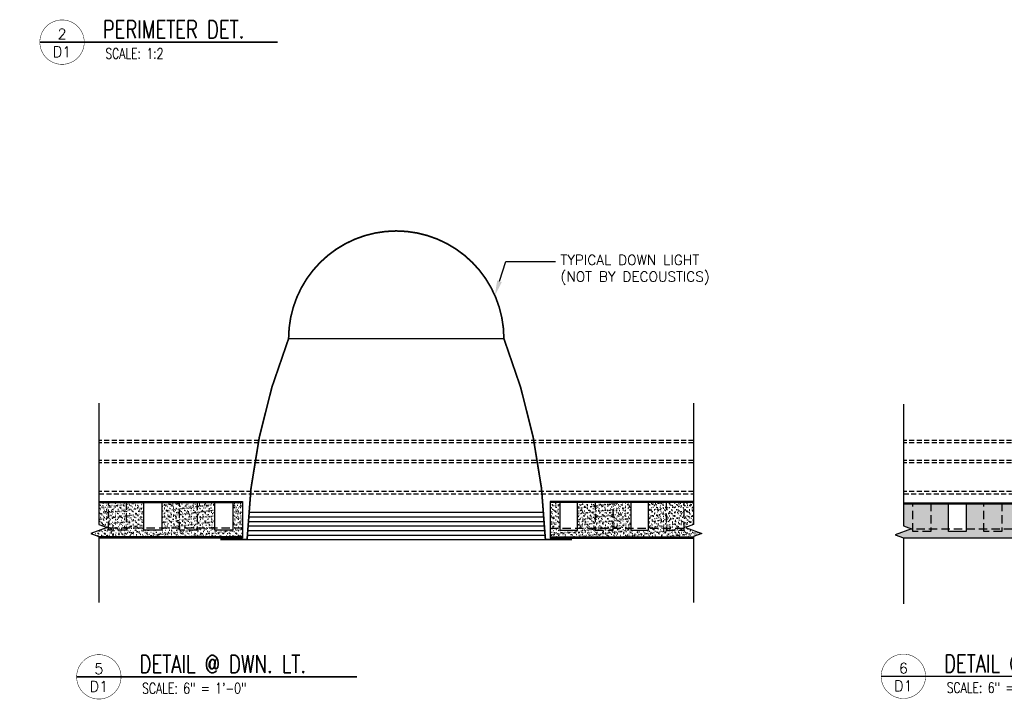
# Model space of a CAD drawing. Header units: millimetres. Extents: x 0 to 4899, y -1170 to 2118.
# Tile 10 of 18: x 890 to 1334, y 471 to 778. Entities that reach past the tile are written whole.
import ezdxf
from ezdxf import colors
from ezdxf.entities.mleader import LeaderData, LeaderLine
from ezdxf.enums import TextEntityAlignment as Align
from ezdxf.math import Vec2, Vec3

# ---------------------------------------------------------------- set-up
doc = ezdxf.new("R2010")
doc.units = ezdxf.units.MM
doc.header["$LTSCALE"] = 15
doc.header["$MEASUREMENT"] = 0
doc.set_wipeout_variables(frame=1)
doc.linetypes.add('HIDDEN', pattern=[0.375, 0.25, -0.125])
for name, color, linetype in [('1-DIM', 4, 'Continuous'), ('1-FIXTURES', 1, 'Continuous'), ('1-MOUNT', 155, 'Continuous'), ('1-PANEL', 6, 'Continuous'), ('1-TEXT', 2, 'Continuous'), ('1-TITLE', 4, 'Continuous')]:
    doc.layers.add(name, color=color, linetype=linetype)
doc.styles.add('TEXT', font='romans.shx')
pattern_1 = [(37.5, (-2194.7028, 2021.4015), (-0.06299336, 1.9268238), [0, -1.52, 0, -1.7, 0, -1.625]), (7.5, (-2194.7028, 2021.4015), (1.7697767, 2.822146), [0, -0.82, 0, -1.37, 0, -0.525]), (327.5, (-2195.9328, 2021.4015), (3.11414186, 0.00565905), [0, -0.5, 0, -1.8, 0, -2.35]), (317.5, (-2195.9328, 2021.4015), (3.0061266, 0.8776756), [0, -0.25, 0, -1.18, 0, -1.35])]

# ---------------------------------------------------------------- blocks, each defined once
blk = doc.blocks.new('*U155')
at = {"layer": '1-TEXT', "color": 2, "style": 'TEXT'}
blk.add_attdef('VIEWNAME', (0.89, 0.061), '', height=0.25, dxfattribs=at)
at = {"layer": '1-TEXT', "style": 'TEXT'}
for tag, p in [('NOTE1', (0.926, -0.281)), ('NOTE2', (0.926, -0.463)), ('NOTE3', (0.926, -0.655)), ('NOTE4', (0.926, -0.832))]:
    blk.add_attdef(tag, p, '', height=0.125, dxfattribs=at)
blk.add_wipeout([(0.314, 0.314), (0.236, 0.304), (0.163, 0.275), (0.099, 0.229), (0.049, 0.168), (0.015, 0.097), (0.001, 0.02), (0.006, -0.059), (0.03, -0.134), (0.072, -0.2), (0.13, -0.254), (0.199, -0.292), (0.275, -0.312), (0.354, -0.312), (0.43, -0.292), (0.499, -0.254), (0.556, -0.2), (0.599, -0.134), (0.623, -0.059), (0.628, 0.02), (0.613, 0.097), (0.58, 0.168), (0.529, 0.229), (0.466, 0.275), (0.392, 0.304)])
at = {"layer": '1-TITLE', "const_width": 0.00651}
blk.add_lwpolyline([(0, 0, 1), (0.628, 0, 0.414214), (0.314, 0.314, 0.414214), (0, 0, 2.926408)], format="xyb", dxfattribs=at)
at = {"layer": '1-TITLE', "const_width": 0.02}
blk.add_lwpolyline([(0, 0), (3.964, 0)], dxfattribs=at)
at = {"layer": '1-TEXT', "style": 'TEXT'}
for tag, p in [('DETAIL#', (0.301, 0.094)), ('SHEET#', (0.306, -0.207))]:
    blk.add_attdef(tag, text='', height=0.125, dxfattribs=at).set_placement(p, align=Align.CENTER)
blk = doc.blocks.new('*U156')
at = {"layer": '1-TEXT', "color": 2, "style": 'TEXT'}
blk.add_attdef('VIEWNAME', (0.89, 0.061), '', height=0.25, dxfattribs=at)
at = {"layer": '1-TEXT', "style": 'TEXT'}
for tag, p in [('NOTE1', (0.926, -0.281)), ('NOTE2', (0.926, -0.463)), ('NOTE3', (0.926, -0.655)), ('NOTE4', (0.926, -0.832))]:
    blk.add_attdef(tag, p, '', height=0.125, dxfattribs=at)
blk.add_wipeout([(0.314, 0.314), (0.236, 0.304), (0.163, 0.275), (0.099, 0.229), (0.049, 0.168), (0.015, 0.097), (0.001, 0.02), (0.006, -0.059), (0.03, -0.134), (0.072, -0.2), (0.13, -0.254), (0.199, -0.292), (0.275, -0.312), (0.354, -0.312), (0.43, -0.292), (0.499, -0.254), (0.556, -0.2), (0.599, -0.134), (0.623, -0.059), (0.628, 0.02), (0.613, 0.097), (0.58, 0.168), (0.529, 0.229), (0.466, 0.275), (0.392, 0.304)])
at = {"layer": '1-TITLE', "const_width": 0.00651}
blk.add_lwpolyline([(0, 0, 1), (0.628, 0, 0.414214), (0.314, 0.314, 0.414214), (0, 0, 2.926408)], format="xyb", dxfattribs=at)
at = {"layer": '1-TITLE', "const_width": 0.02}
blk.add_lwpolyline([(0, 0), (4.192, 0)], dxfattribs=at)
at = {"layer": '1-TEXT', "style": 'TEXT'}
for tag, p in [('DETAIL#', (0.301, 0.094)), ('SHEET#', (0.306, -0.207))]:
    blk.add_attdef(tag, text='', height=0.125, dxfattribs=at).set_placement(p, align=Align.CENTER)
blk = doc.blocks.new('*U157')
at = {"layer": '1-TEXT', "color": 2, "style": 'TEXT'}
blk.add_attdef('VIEWNAME', (0.89, 0.061), '', height=0.25, dxfattribs=at)
at = {"layer": '1-TEXT', "style": 'TEXT'}
for tag, p in [('NOTE1', (0.926, -0.281)), ('NOTE2', (0.926, -0.463)), ('NOTE3', (0.926, -0.655)), ('NOTE4', (0.926, -0.832))]:
    blk.add_attdef(tag, p, '', height=0.125, dxfattribs=at)
blk.add_wipeout([(0.314, 0.314), (0.236, 0.304), (0.163, 0.275), (0.099, 0.229), (0.049, 0.168), (0.015, 0.097), (0.001, 0.02), (0.006, -0.059), (0.03, -0.134), (0.072, -0.2), (0.13, -0.254), (0.199, -0.292), (0.275, -0.312), (0.354, -0.312), (0.43, -0.292), (0.499, -0.254), (0.556, -0.2), (0.599, -0.134), (0.623, -0.059), (0.628, 0.02), (0.613, 0.097), (0.58, 0.168), (0.529, 0.229), (0.466, 0.275), (0.392, 0.304)])
at = {"layer": '1-TITLE', "const_width": 0.00651}
blk.add_lwpolyline([(0, 0, 1), (0.628, 0, 0.414214), (0.314, 0.314, 0.414214), (0, 0, 2.926408)], format="xyb", dxfattribs=at)
at = {"layer": '1-TITLE', "const_width": 0.02}
blk.add_lwpolyline([(0, 0), (3.365, 0)], dxfattribs=at)
at = {"layer": '1-TEXT', "style": 'TEXT'}
for tag, p in [('DETAIL#', (0.301, 0.094)), ('SHEET#', (0.306, -0.207))]:
    blk.add_attdef(tag, text='', height=0.125, dxfattribs=at).set_placement(p, align=Align.CENTER)

msp = doc.modelspace()

# ---------------------------------------------------------------- hatches: boundary and pattern name
at = {"layer": '1-PANEL'}
h = msp.add_hatch(dxfattribs=at)
h.set_pattern_fill('AR-SAND', color=8)
h.set_pattern_definition(pattern_1)
h.paths.add_polyline_path([(954.03, 560.11), (978.03, 560.11), (978.03, 547.61), (986.03, 547.61), (986.03, 560.11), (990.36, 560.11), (990.36, 544.61), (925.73, 544.61), (925.73, 544.83), (922.05, 546.17), (929.41, 548.85), (925.73, 550.19), (925.73, 560.11), (946.03, 560.11), (946.03, 547.61), (954.03, 547.61)])
h = msp.add_hatch(dxfattribs=at)
h.set_pattern_fill('AR-SAND', color=8)
h.set_pattern_definition(pattern_1)
h.paths.add_polyline_path([(1165.35, 560.11), (1141.35, 560.11), (1141.35, 547.61), (1133.35, 547.61), (1133.35, 560.11), (1129.02, 560.11), (1129.02, 544.61), (1193.66, 544.61), (1193.66, 544.83), (1197.34, 546.17), (1189.98, 548.85), (1193.66, 550.19), (1193.66, 560.11), (1173.35, 560.11), (1173.35, 547.61), (1165.35, 547.61)])
h = msp.add_hatch(dxfattribs=at)
h.set_pattern_fill('AR-SAND', color=8)
h.set_pattern_definition([(37.5, (-2149.1119, 2021.4015), (-0.06299336, 1.9268238), [0, -1.52, 0, -1.7, 0, -1.625]), (7.5, (-2149.1119, 2021.4015), (1.7697767, 2.822146), [0, -0.82, 0, -1.37, 0, -0.525]), (327.5, (-2150.3419, 2021.4015), (3.11414186, 0.00565905), [0, -0.5, 0, -1.8, 0, -2.35]), (317.5, (-2150.3419, 2021.4015), (3.0061266, 0.8776756), [0, -0.25, 0, -1.18, 0, -1.35])])
h.paths.add_polyline_path([(1348.45, 560.03), (1372.45, 560.03), (1372.45, 547.03), (1380.45, 547.03), (1380.45, 560.03), (1387.79, 560.03), (1387.79, 544.03), (1288.14, 544.03), (1288.14, 544.25), (1284.46, 545.59), (1291.82, 548.27), (1288.14, 549.61), (1288.14, 560.03), (1308.45, 560.03), (1308.45, 547.03), (1316.45, 547.03), (1316.45, 560.03), (1340.45, 560.03), (1340.45, 547.03), (1348.45, 547.03)])

# ---------------------------------------------------------------- linework, layer by layer
at = {"layer": '1-DIM'}
for points in [[(925.73, 604.93), (925.73, 550.19), (929.41, 548.85), (922.05, 546.17), (925.73, 544.83), (925.73, 515.08)], [(1193.66, 604.93), (1193.66, 550.19), (1189.98, 548.85), (1197.34, 546.17), (1193.66, 544.83), (1193.66, 515.08)], [(1288.14, 604.35), (1288.14, 549.61), (1291.82, 548.27), (1284.46, 545.59), (1288.14, 544.25), (1288.14, 514.5)]]:
    msp.add_lwpolyline(points, dxfattribs=at)
at = {"layer": '1-FIXTURES'}
for p, q in [((1011.2, 633.94), (1108.18, 633.94)), ((993.19, 555.74), (1126.19, 555.74)), ((992.9, 551.63), (1126.49, 551.63)), ((993.04, 553.69), (1126.35, 553.69)), ((992.67, 547.52), (1126.72, 547.52)), ((992.78, 549.57), (1126.61, 549.57)), ((992.5, 543.41), (1126.89, 543.41)), ((992.57, 545.46), (1126.81, 545.46))]:
    msp.add_line(p, q, dxfattribs=at)
at = {"layer": '1-FIXTURES', "const_width": 0.756}
msp.add_lwpolyline([(980.5, 543.41), (992.5, 543.41, -0.085103), (1011.2, 633.94, -1), (1108.18, 633.94, -0.085103), (1126.89, 543.41), (1138.89, 543.41)], format="xyb", dxfattribs=at)
at = {"layer": '1-MOUNT', "linetype": 'HIDDEN', "ltscale": 0.6}
for p, q in [((1193.66, 588.01), (925.73, 588.01)), ((1193.66, 586.99), (925.73, 586.99)), ((1556.26, 588.01), (1288.33, 588.01)), ((1556.26, 586.99), (1288.33, 586.99)), ((1193.66, 579.03), (925.73, 579.03)), ((1193.66, 578.01), (925.73, 578.01)), ((1556.26, 579.03), (1288.33, 579.03)), ((1556.26, 578.01), (1288.33, 578.01)), ((1193.66, 565.03), (925.73, 565.03)), ((925.73, 564.01), (1193.66, 564.01)), ((1556.26, 565.03), (1288.33, 565.03)), ((1288.33, 564.01), (1556.26, 564.01))]:
    msp.add_line(p, q, dxfattribs=at)
at = {"layer": '1-PANEL'}
for p, q in [((990.36, 560.61), (990.36, 544.11)), ((1129.02, 560.61), (1129.02, 544.11))]:
    msp.add_line(p, q, dxfattribs=at)
at = {"layer": '1-PANEL', "color": 1, "linetype": 'HIDDEN'}
for p, q in [((990.36, 548.61), (929.36, 548.61)), ((1129.02, 548.61), (1190.03, 548.61)), ((1387.79, 548.03), (1291.16, 548.03))]:
    msp.add_line(p, q, dxfattribs=at)
at = {"layer": '1-PANEL'}
for points in [[(925.73, 560.61), (990.36, 560.61)], [(925.73, 560.11), (990.36, 560.11)], [(954.03, 560.61), (954.03, 547.61), (946.03, 547.61), (946.03, 560.61), (954.03, 560.61)], [(986.03, 560.61), (986.03, 547.61), (978.03, 547.61), (978.03, 560.61), (986.03, 560.61)], [(1193.66, 560.61), (1129.02, 560.61)], [(1193.66, 560.11), (1129.02, 560.11)], [(1133.35, 560.61), (1133.35, 547.61), (1141.35, 547.61), (1141.35, 560.61), (1133.35, 560.61)], [(1165.35, 560.61), (1165.35, 547.61), (1173.35, 547.61), (1173.35, 560.61), (1165.35, 560.61)], [(1288.14, 560.03), (1387.79, 560.03)], [(1288.14, 559.53), (1387.79, 559.53)], [(1316.45, 560.03), (1316.45, 547.03), (1308.45, 547.03), (1308.45, 560.03), (1316.45, 560.03)], [(990.36, 544.61), (925.73, 544.61)], [(1129.02, 544.61), (1193.66, 544.61)], [(1387.79, 544.03), (1288.14, 544.03)]]:
    msp.add_lwpolyline(points, dxfattribs=at)
at = {"layer": '1-PANEL', "linetype": 'HIDDEN'}
for points in [[(938.03, 560.61), (938.03, 547.61), (930.03, 547.61), (930.03, 560.61), (938.03, 560.61)], [(970.03, 560.61), (970.03, 547.61), (962.03, 547.61), (962.03, 560.61), (970.03, 560.61)], [(1149.35, 560.61), (1149.35, 547.61), (1157.35, 547.61), (1157.35, 560.61), (1149.35, 560.61)], [(1181.35, 560.61), (1181.35, 547.61), (1189.35, 547.61), (1189.35, 560.61), (1181.35, 560.61)], [(1300.45, 560.03), (1300.45, 547.03), (1292.45, 547.03), (1292.45, 560.03), (1300.45, 560.03)], [(1332.45, 560.03), (1332.45, 547.03), (1324.45, 547.03), (1324.45, 560.03), (1332.45, 560.03)]]:
    msp.add_lwpolyline(points, dxfattribs=at)
at = {"layer": '1-PANEL', "linetype": 'Continuous'}
for points in [[(990.36, 544.11), (925.73, 544.11)], [(990.36, 544.11), (944.15, 544.11)], [(1129.02, 544.11), (1175.23, 544.11)], [(1129.02, 544.11), (1193.66, 544.11)]]:
    msp.add_lwpolyline(points, dxfattribs=at)

# ---------------------------------------------------------------- block references
at = {"layer": '1-TITLE'}
ref = msp.add_blockref('*U157', (899.14, 767.47), dxfattribs=dict(at, xscale=31.85598356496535, yscale=31.85598356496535, zscale=31.85598356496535))
ref.add_attrib('VIEWNAME', 'PERIMETER DET.', (927.5, 769.23), dxfattribs={"color": 2, "height": 7.9374, "style": 'TEXT', "width": 0.75})
ref.add_attrib('DETAIL#', '2', dxfattribs={"color": 2, "height": 4.76, "style": 'TEXT'}).set_placement((909.15, 771.12), align=Align.MIDDLE_CENTER)
ref.add_attrib('SHEET#', 'D1', dxfattribs={"color": 2, "height": 4.762, "style": 'TEXT'}).set_placement((909.15, 763.16), align=Align.MIDDLE_CENTER)
ref.add_attrib('NOTE1', 'SCALE: 1:2', dxfattribs={"color": 2, "height": 4.762, "style": 'TEXT', "width": 0.75}).set_placement((928.64, 758.53), align=Align.BOTTOM_LEFT)
ref = msp.add_blockref('*U155', (915.72, 481.58), dxfattribs=dict(at, xscale=31.85598356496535, yscale=31.85598356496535, zscale=31.85598356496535))
ref.add_attrib('VIEWNAME', 'DETAIL @ DWN. LT.', (944.07, 483.34), dxfattribs={"color": 2, "height": 7.9374, "style": 'TEXT', "width": 0.75})
ref.add_attrib('DETAIL#', '5', dxfattribs={"color": 2, "height": 4.76, "style": 'TEXT'}).set_placement((925.73, 485.23), align=Align.MIDDLE_CENTER)
ref.add_attrib('SHEET#', 'D1', dxfattribs={"color": 2, "height": 4.762, "style": 'TEXT'}).set_placement((925.73, 477.27), align=Align.MIDDLE_CENTER)
ref.add_attrib('NOTE1', 'SCALE: 6" = 1\'-0"', dxfattribs={"color": 2, "height": 4.7625, "style": 'TEXT', "width": 0.75}).set_placement((945.22, 472.64), align=Align.BOTTOM_LEFT)
ref = msp.add_blockref('*U156', (1278.13, 481.83), dxfattribs=dict(at, xscale=31.85598356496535, yscale=31.85598356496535, zscale=31.85598356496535))
ref.add_attrib('VIEWNAME', 'DETAIL @ SPRINKLER', (1306.49, 483.58), dxfattribs={"color": 2, "height": 7.9374, "style": 'TEXT', "width": 0.75})
ref.add_attrib('DETAIL#', '6', dxfattribs={"color": 2, "height": 4.76, "style": 'TEXT'}).set_placement((1288.14, 485.48), align=Align.MIDDLE_CENTER)
ref.add_attrib('SHEET#', 'D1', dxfattribs={"color": 2, "height": 4.762, "style": 'TEXT'}).set_placement((1288.14, 477.51), align=Align.MIDDLE_CENTER)
ref.add_attrib('NOTE1', 'SCALE: 6" = 1\'-0"', dxfattribs={"color": 2, "height": 4.7625, "style": 'TEXT', "width": 0.75}).set_placement((1307.64, 472.89), align=Align.BOTTOM_LEFT)

# ---------------------------------------------------------------- leaders
at = {"layer": '1-TEXT'}
ml = msp.add_multileader_mtext('Standard', dxfattribs=at)
ml.set_content('TYPICAL DOWN LIGHT\\P(NOT BY DECOUSTICS)', color=256, style='TEXT')
ml.set_leader_properties(color=4, linetype='ByLayer', lineweight=-1)
ml.build(insert=Vec2(0, 0))
ml.multileader.update_dxf_attribs({"dogleg_length": 0.36, "arrow_head_size": 6.75, "scale": 2.25})
ctx = ml.context
ctx.base_point, ctx.scale, ctx.char_height, ctx.arrow_head_size, ctx.landing_gap_size, ctx.plane_origin = Vec3(1131.38, 668.62), 2.25, 4.5, 6.75, 2.25, Vec3(1182.76, 672.79)
notes = []
notes.append((ctx, [(0, (1, 1, 0), (1109.03, 668.62), (1, 0), 22.35, [(0, [(1104.13, 653.33)], 0, [])])]))
ctx.mtext.insert, ctx.mtext.width, ctx.mtext.flow_direction = Vec3(1133.63, 671.62), 96.0552, 5
ml = msp.add_multileader_mtext('Standard', dxfattribs=at)
ml.set_content('FACTORY SUPPLIED SPRING RETAINERS SECURED TO FRAME SITE INSTALLED', color=256, style='TEXT')
ml.set_leader_properties(color=4, linetype='ByLayer', lineweight=-1)
ml.build(insert=Vec2(0, 0))
ml.multileader.update_dxf_attribs({"dogleg_length": 0.36, "arrow_head_size": 6.75, "scale": 2.25})
ctx = ml.context
ctx.base_point, ctx.scale, ctx.char_height, ctx.arrow_head_size, ctx.landing_gap_size, ctx.plane_origin = Vec3(751.79, 641.46), 2.25, 4.5, 6.75, 2.25, Vec3(802.71, 647.07)
notes.append((ctx, [(0, (1, 1, 0), (740.39, 641.46), (1, 0), 11.4, [(0, [(693.64, 562.85)], 0, [])])]))
ctx.mtext.insert, ctx.mtext.width, ctx.mtext.flow_direction = Vec3(754.04, 643.71), 70.0833, 5
for ctx, leaders in notes:
    for number, flags, end, landing, length, lines in leaders:
        leader = LeaderData()
        leader.index, (leader.has_last_leader_line, leader.has_dogleg_vector, leader.attachment_direction) = number, flags
        leader.last_leader_point, leader.dogleg_vector, leader.dogleg_length = Vec3(end), Vec3(landing), length
        for number, points, colour, breaks in lines:
            line = LeaderLine()
            line.index, line.vertices, line.color, line.breaks = number, Vec3.list(points), colors.encode_raw_color(colour), breaks
            leader.lines.append(line)
        ctx.leaders.append(leader)

doc.saveas('drawing.dxf')
